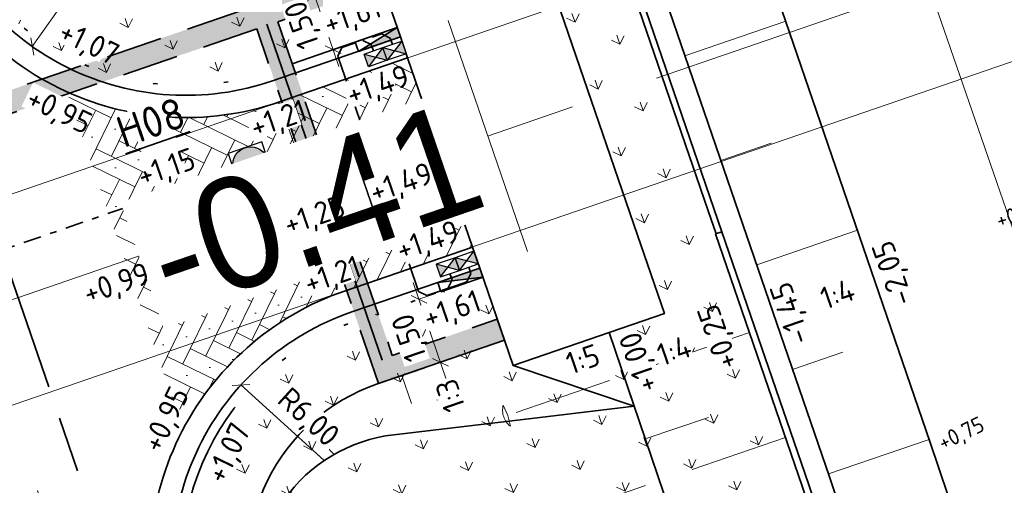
# Model space of a CAD drawing. Header units: metres. Extents: x 264779 to 275389, y 575281 to 580396.
# Tile 127 of 174: x 265456 to 265479, y 577009 to 577019. Entities that reach past the tile are written whole.
import ezdxf
from ezdxf.enums import TextEntityAlignment as Align
from ezdxf.lldxf.tags import DXFTag

# ---------------------------------------------------------------- set-up
doc = ezdxf.new("R2018")
doc.units = ezdxf.units.M
doc.set_wipeout_variables(frame=1)
for name, pattern in [('AM-AS', [16, 10, -2, 2, -2]), ('B-WE-RI-HWA_HUISAANSLUITING_PVC_125-G', [10, 3.25, -0.75, 1.25, -0.75, 1.25, -0.75, 1.25, -0.75]), ('B-WE-RI-HWA_PVC_125-G', [10, 2.25, -1.083333, 2.25, -1.083333, 2.25, -1.083333]), ('B-WE-RI-HWA_PVC_315-G', [10, 2, -1.125, 0.75, -1.125, 2, -1.125, 0.75, -1.125]), ('B-WE-VH-KANTOPSLUITING_TROTTOIRBAND_RWS_[AFMETINGEN1]-G', [10, 2.5, -1.5, 0, -1.5, 0, -1.5, 0, -1.5, 0, -1.5]), ('DASHED', [19.05, 12.7, -6.35]), ('HIDDEN', [9.525, 6.35, -3.175]), ('XX-CENTER', [8, 5, -1, 1, -1])]:
    doc.linetypes.add(name, pattern=pattern)
for name, color, linetype, lineweight in [('B-XX-AL-HOOGTELABEL-T25', 252, 'Continuous', 9), ('N-CO-AM-AS-G', 10, 'AM-AS', 9), ('N-OI-RI-ALGEMEEN-B.O.B.-T25', 7, 'Continuous', 25), ('N-OI-RI-ALGEMEEN-INFORMATIE-T25', 7, 'Continuous', 25), ('N-OI-RI-ALGEMEEN-VERHANG-T25', 7, 'Continuous', 25), ('N-WA-RI-DETAIL1-G', 1, 'HIDDEN', 18), ('N-WE-GK-BESCHOEIING-G', 130, 'B-WE-GK-BESCHOEIING_TYPE_1-G', 35), ('N-WE-GK-BESCHOEIING_ACHTERKANT-G', 130, 'Continuous', 35), ('N-WE-GW-BERM-G', 90, 'Continuous', 35), ('N-WE-GW-TALUD_KRUIN-G', 3, 'Continuous', 35), ('N-WE-GW-TALUD_TEEN-G', 94, 'Continuous', 35), ('N-WE-GW-TALUDARCERING_KORT-G', 90, 'Continuous', 18), ('N-WE-GW-TALUDARCERING_LANG-G', 60, 'Continuous', 13), ('N-WE-GW-WATERGANG_BODEM-G', 44, 'Continuous', 35), ('N-WE-KL-TRACE-A', 7, 'Continuous', 25), ('N-WE-KL-TRACE-G', 7, 'DASHED', 35), ('N-WE-RI-ALGEMEEN-PUTNUMMER_HWA-T35', 7, 'Continuous', 35), ('N-WE-VH-GOOT_SBS-G', 40, 'Continuous', 35), ('N-WE-VH-KANTOPSLUITING_ELEMENT_EINDVERLOOPBAND_110-220x250-G', 40, 'Continuous', 35), ('N-WE-VH-KANTOPSLUITING_TROTTOIRBAND_RWS_110-220x250-G', 60, 'B-WE-VH-KANTOPSLUITING_TROTTOIRBAND_RWS_[AFMETINGEN1]-G', 35), ('N-WE-VH-KNIKLIJN_AANDUIDING-G', 30, 'Continuous', 18), ('N-WE-VH-VERHARDING_STRAATBAKSTEEN_DIKFORMAAT_KEPER-G', 40, 'Continuous', 35), ('N-XX-AL-HOOGTELABEL-T25-M', 7, 'Continuous', 25), ('X-XX-AL-AANPIJLING-T25', 7, 'Continuous', 25), ('X-XX-AL-PROFIELLIJN-S', 7, 'Continuous', 25), ('X-XX-AL-VERWIJZING_DOORSNEDE-G', 7, 'XX-CENTER', 35)]:
    doc.layers.add(name, color=color, linetype=linetype, lineweight=lineweight)
for name, color, linetype, lineweight, true_color in [('N-GV-GR-GRAS_BERMKRUIDENMENGSEL-A', 7, 'Continuous', 18, 0x00a500), ('N-OI-KL-MANTELBUIS_PVC-G', 1, 'MANTELBUIS-PVC', 35, 0xff0000), ('N-OI-RI-HWA_KOLKAANSLUITING_PVC_160-G', 150, 'B-WE-RI-HWA_HUISAANSLUITING_PVC_125-G', 35, 0x007fff), ('N-OI-RI-HWA_KOLKAANSLUITING_PVC_200-G', 150, 'B-WE-RI-HWA_PVC_125-G', 35, 0x007fff), ('N-OI-RI-HWA_PVC_315-G', 150, 'B-WE-RI-HWA_PVC_315-G', 35, 0x007fff), ('N-WE-RI-HWA_KOLK-S', 150, 'Continuous', 25, 0x007fff), ('N-WE-RI-HWA_RIOOLPUT_INSPECTIEPUT-S', 150, 'Continuous', 25, 0x007fff), ('N-WE-VH-VERHARDING_STRAATBAKSTEEN_DIKFORMAAT_KEPER-ROOD-PAARS-A', 7, 'Continuous', 18, 0xa45729)]:
    doc.layers.add(name, color=color, linetype=linetype, lineweight=lineweight, true_color=true_color)
doc.layers.add('X-XX-AL-HULPLAAG-G', color=6, linetype='Continuous', lineweight=18, plot=False)
doc.layers.add('X-XX-AL-T70-250', color=210, linetype='Continuous', lineweight=70, plot=False)
doc.styles.add('NLCS-ISO', font='NLCS-ISO.ttf')
doc.styles.add('NLCS-ISO-ANNOTATIVE-T25', font='NLCS-ISO.ttf', dxfattribs={"height": 2.5})
doc.styles.add('NLCS-ISO-ANNOTATIVE-T35', font='NLCS-ISO.ttf', dxfattribs={"height": 3.5})
doc.styles.add('NLCS-ISO-M1000-T25', font='NLCS-ISO.ttf', dxfattribs={"height": 2.5})
doc.styles.get("Standard").update_dxf_attribs({"font": 'arial.ttf'})
doc.styles.add('TEKST VOOR LINE', font='NLCS-ISO.ttf', dxfattribs={"height": 1})
doc.linetypes.add('B-WE-GK-BESCHOEIING_TYPE_1-G', pattern='A,7.5,[151,NLCS.shx,S=2,R=0,X=-0.25,Y=0.6],2.5', length=10)
tags = doc.linetypes.add('MANTELBUIS-PVC', pattern='A,2.10896,-0.32,["PVC",TEKST VOOR LINE,S=1,R=0,X=0,Y=-0.5],-2.72,2.10896', length=7.25792).pattern_tags.tags
tags[6] = DXFTag(74, 10)
doc.dimstyles.new('NLCS-ANNOTATIVE-T25-SCHRAP', dxfattribs={"dimtxt": 2.5, "dimasz": 1.4, "dimexe": 2, "dimexo": 2, "dimgap": 0.7, "dimtad": 1, "dimzin": 0, "dimtxsty": 'NLCS-ISO-ANNOTATIVE-T25', "dimblk": 'OBLIQUE', "dimcen": 2.5, "dimdle": 2, "dimclrd": 256, "dimclre": 256, "dimclrt": 256, "dimadec": 1, "dimazin": 0, "dimtfac": 1, "dimtofl": 0, "dimtmove": 1, "dimatfit": 0, "dimldrblk": 'OBLIQUE', "dimfxl": 2, "dimfxlon": 1, "dimtfillclr": 256, "dimtolj": 1, "dimtzin": 0, "dimlwd": 18, "dimlwe": 18, "dimarcsym": 0})
pattern_1 = [(109.0885258, (229946.4539, 679547.0011), (-1.011904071, 0.491604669), [0.2109375, -1.380052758]), (64.0885258, (229946.4539, 679547.0011), (-1.011904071, 0.491604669), [0.2109375, -0.9140625]), (154.0885258, (229946.4539, 679547.0011), (-0.491604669, -1.011904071), [0.2109375, -0.9140625])]

# ---------------------------------------------------------------- blocks, each defined once
blk = doc.blocks.new('N-SRI-PUT_HWA-SO')
at = {"ltscale": 0.99999}
blk.add_wipeout([(-2, 2), (2, 2), (2, -2), (-2, -2)], dxfattribs=at)
h = blk.add_hatch(color=256, dxfattribs=at)
h.dxf.hatch_style = 1
h.paths.add_polyline_path([(-2, 0, 1), (2, 0, 1)])
at = {"ltscale": 0.99999, "flags": 128}
blk.add_lwpolyline([(-2, -2), (2, -2), (2, 2), (-2, 2)], close=True, dxfattribs=at)
at = {"ltscale": 0.99999}
blk.add_circle((0, 0), 2, dxfattribs=at)
blk = doc.blocks.new('_Oblique')
at = {"color": 0, "linetype": 'ByBlock', "lineweight": -2}
blk.add_line((-0.5, -0.5), (0.5, 0.5), dxfattribs=at)
blk = doc.blocks.new('*D55')
at = {"layer": 'Defpoints', "color": 0, "transparency": 16777216}
blk.add_point((265465.953, 577011.558), dxfattribs=at)
at = {"layer": 'X-XX-AL-AANPIJLING-T25', "lineweight": 18, "transparency": 16777216}
for p, q in [((265466.083, 577011.179), (265465.336, 577013.355)), ((265465.466, 577012.976), (265465.844, 577013.106)), ((265465.953, 577011.558), (265466.331, 577011.688))]:
    blk.add_line(p, q, dxfattribs=at)
at = {"layer": 'X-XX-AL-AANPIJLING-T25', "lineweight": 18, "transparency": 16777216, "xscale": 0.28, "yscale": 0.28, "zscale": 0.28}
for p, rotation in [((265465.466, 577012.976), 108.9533991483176), ((265465.953, 577011.558), 288.9533991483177)]:
    blk.add_blockref('_Oblique', p, dxfattribs=dict(at, rotation=rotation))
at = {"layer": 'X-XX-AL-AANPIJLING-T25', "transparency": 16777216, "insert": (265465.293, 577012.124), "char_height": 0.5, "attachment_point": 5, "rotation": 108.9534, "style": 'NLCS-ISO-ANNOTATIVE-T25', "bg_fill": 3, "box_fill_scale": 1.1, "bg_fill_color": 256, "bg_fill_true_color": 13158600, "bg_fill_transparency": 0}
blk.add_mtext('\\A1;1,50', dxfattribs=at)
at = {"layer": 'Defpoints', "color": 0, "transparency": 16777216}
blk.add_point((265465.466, 577012.976), dxfattribs=at)
blk.add_point((265465.466, 577012.976), dxfattribs=at)
blk = doc.blocks.new('*D56')
at = {"layer": 'Defpoints', "color": 0, "transparency": 16777216}
blk.add_point((265463.536, 577018.594), dxfattribs=at)
at = {"layer": 'X-XX-AL-AANPIJLING-T25', "lineweight": 18, "transparency": 16777216}
for p, q in [((265463.666, 577018.216), (265462.919, 577020.391)), ((265463.049, 577020.013), (265462.671, 577019.883)), ((265463.536, 577018.594), (265463.158, 577018.464))]:
    blk.add_line(p, q, dxfattribs=at)
at = {"layer": 'X-XX-AL-AANPIJLING-T25', "lineweight": 18, "transparency": 16777216, "xscale": 0.28, "yscale": 0.28, "zscale": 0.28}
for p, rotation in [((265463.049, 577020.013), 108.9533991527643), ((265463.536, 577018.594), 288.9533991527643)]:
    blk.add_blockref('_Oblique', p, dxfattribs=dict(at, rotation=rotation))
at = {"layer": 'X-XX-AL-AANPIJLING-T25', "transparency": 16777216, "insert": (265462.876, 577019.161), "char_height": 0.5, "attachment_point": 5, "rotation": 108.9534, "style": 'NLCS-ISO-ANNOTATIVE-T25', "bg_fill": 3, "box_fill_scale": 1.1, "bg_fill_color": 256, "bg_fill_true_color": 13158600, "bg_fill_transparency": 0}
blk.add_mtext('\\A1;1,50', dxfattribs=at)
at = {"layer": 'Defpoints', "color": 0, "transparency": 16777216}
blk.add_point((265463.049, 577020.013), dxfattribs=at)
blk.add_point((265463.049, 577020.013), dxfattribs=at)
blk = doc.blocks.new('*D66')
at = {"layer": 'Defpoints', "color": 0, "transparency": 16777216}
for p in [(265460.218, 577023.566), (265456.759, 577018.664)]:
    blk.add_point(p, dxfattribs=at)
at = {"layer": 'X-XX-AL-AANPIJLING-T25', "lineweight": 18, "transparency": 16777216}
blk.add_line((265458.209, 577020.72), (265456.759, 577018.664), dxfattribs=at)
at = {"layer": 'X-XX-AL-AANPIJLING-T25', "lineweight": 18, "transparency": 16777216, "xscale": 0.28, "yscale": 0.28, "zscale": 0.28, "rotation": 234.7894235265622}
blk.add_blockref('_Oblique', (265456.759, 577018.664), dxfattribs=at)
at = {"layer": 'X-XX-AL-AANPIJLING-T25', "transparency": 16777216, "insert": (265457.33, 577020.236), "char_height": 0.5, "attachment_point": 5, "rotation": 54.7894, "style": 'NLCS-ISO-ANNOTATIVE-T25', "bg_fill": 3, "box_fill_scale": 1.1, "bg_fill_color": 256, "bg_fill_true_color": 13158600, "bg_fill_transparency": 0}
blk.add_mtext('\\A1;R6,00', dxfattribs=at)
blk = doc.blocks.new('*D67')
at = {"layer": 'Defpoints', "color": 0, "transparency": 16777216}
for p in [(265461.459, 577011.047), (265465.902, 577007.015)]:
    blk.add_point(p, dxfattribs=at)
at = {"layer": 'X-XX-AL-AANPIJLING-T25', "lineweight": 18, "transparency": 16777216}
blk.add_line((265463.322, 577009.356), (265461.459, 577011.047), dxfattribs=at)
at = {"layer": 'X-XX-AL-AANPIJLING-T25', "lineweight": 18, "transparency": 16777216, "xscale": 0.28, "yscale": 0.28, "zscale": 0.28, "rotation": 137.7829526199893}
blk.add_blockref('_Oblique', (265461.459, 577011.047), dxfattribs=at)
at = {"layer": 'X-XX-AL-AANPIJLING-T25', "transparency": 16777216, "insert": (265462.949, 577010.288), "char_height": 0.5, "attachment_point": 5, "rotation": 317.783, "style": 'NLCS-ISO-ANNOTATIVE-T25', "bg_fill": 3, "box_fill_scale": 1.1, "bg_fill_color": 256, "bg_fill_true_color": 13158600, "bg_fill_transparency": 0}
blk.add_mtext('\\A1;R6,00', dxfattribs=at)
blk = doc.blocks.new('*U97')
blk.add_wipeout([(-1.125, 0.75), (1.125, 0.75), (1.125, -0.75), (-1.125, -0.75)])
h = blk.add_hatch(color=256)
h.dxf.hatch_style = 1
h.paths.add_polyline_path([(0, 0), (-1.125, 0.75), (-1.125, -0.75)])
h.paths.add_polyline_path([(1.125, -0.75), (1.125, 0.75), (0, 0)])
for p, q in [((-1.125, -0.75), (1.125, 0.75)), ((1.125, -0.75), (-1.125, 0.75))]:
    blk.add_line(p, q)
at = {"flags": 128}
blk.add_lwpolyline([(-1.125, -0.75), (1.125, -0.75), (1.125, 0.75), (-1.125, 0.75)], close=True, dxfattribs=at)
blk = doc.blocks.new('*U161')
at = {"flags": 128}
blk.add_lwpolyline([(0, 0), (368.85, 126.68)], dxfattribs=at)
at = {"layer": 'N-OI-RI-ALGEMEEN-B.O.B.-T25', "lineweight": 30, "ltscale": 0.5, "oblique": 30, "flags": 5}
for tag, p in [('+0,00', (357.69, 122.32)), ('+0,01', (0.9, -0.22))]:
    blk.add_attdef(tag, text='', height=2.5, rotation=18.9552, dxfattribs=at).set_placement(p, align=Align.TOP_LEFT)
at = {"layer": 'N-OI-RI-ALGEMEEN-INFORMATIE-T25', "lineweight": 30, "ltscale": 0.5, "oblique": 30, "flags": 5}
blk.add_attdef('BETON%%C160', text='', height=2.5, rotation=18.9552, dxfattribs=at).set_placement((184.72, 66.59), align=Align.TOP_RIGHT)
at = {"layer": 'N-OI-RI-ALGEMEEN-VERHANG-T25', "lineweight": 30, "ltscale": 0.5, "oblique": 30, "flags": 5}
blk.add_attdef('1:1000', text='', height=2.5, rotation=18.9552, dxfattribs=at).set_placement((172.03, 58.55), align=Align.TOP_LEFT)
blk = doc.blocks.new('*U178')
for points in [[(-3, 0.18), (-3, -0.17), (-0.18, -0.17), (-3.01, -2.99), (-0.18, -3), (-0.19, -10), (0.15, -10), (0.16, -3), (2.99, -3.01), (0.17, -0.18), (3, -0.18), (3, 0.17)], [(53, 0.05), (53, -0.3), (50.18, -0.29), (52.99, -3.12), (50.16, -3.12), (50.15, -10.12), (49.81, -10.12), (49.82, -3.12), (46.99, -3.11), (49.83, -0.29), (47, -0.29), (47, 0.06)]]:
    blk.add_hatch(color=256).paths.add_polyline_path(points)
at = {"linetype": 'Continuous'}
for points in [[(-3, -0.17), (-2.33, -0.17), (-0.18, -0.17), (-0.92, -0.91), (-3.01, -2.99), (-0.18, -3), (-0.19, -10), (0.15, -10), (0.16, -3), (2.99, -3.01), (1.58, -1.59), (0.17, -0.18), (3, -0.18), (3, 0.17), (-3, 0.18)], [(53, 0.05), (53, -0.3), (50.18, -0.29), (52.99, -3.12), (50.16, -3.12), (50.15, -10.12), (49.81, -10.12), (49.82, -3.12), (46.99, -3.11), (49.83, -0.29), (47, -0.29), (47, 0.06), (53, 0.05)]]:
    blk.add_lwpolyline(points, dxfattribs=at)
at = {"layer": 'X-XX-AL-VERWIJZING_DOORSNEDE-G'}
blk.add_lwpolyline([(0, 0), (50, -0.12)], dxfattribs=at)
at = {"char_height": 5, "attachment_point": 2, "rotation": 359.8649, "style": 'NLCS-ISO', "bg_fill": 3, "box_fill_scale": 1.15, "bg_fill_color": 256, "bg_fill_transparency": 0}
for insert in [(-5.15, -5.09), (54.35, -5.24)]:
    blk.add_mtext('I', dxfattribs=dict(at, insert=insert))
blk = doc.blocks.new('*U182')
h = blk.add_hatch(color=256)
h.dxf.hatch_style = 1
h.paths.add_polyline_path([(0, 0.22), (-1, 0.22), (-1, 0)])
for p, q in [((-1, 0), (0, 0.22)), ((0, 0.22), (-1, 0.22)), ((-1, 0.22), (-1, 0)), ((-1, 0), (0, 0)), ((0, 0), (0, 0.22))]:
    blk.add_line(p, q)
blk = doc.blocks.new('*U181')
h = blk.add_hatch(color=256)
h.dxf.hatch_style = 1
h.paths.add_polyline_path([(0, 0.22), (1, 0), (1, 0.22)])
for p, q in [((1, 0), (0, 0.22)), ((0, 0), (0, 0.22)), ((0, 0.22), (1, 0.22)), ((1, 0), (0, 0)), ((1, 0.22), (1, 0))]:
    blk.add_line(p, q)

msp = doc.modelspace()

# ---------------------------------------------------------------- hatches: boundary and pattern name
at = {"layer": 'N-GV-GR-GRAS_BERMKRUIDENMENGSEL-A'}
h = msp.add_hatch(dxfattribs=at)
h.set_pattern_fill('AGR-KRUIDEN', color=256, scale=0.5625, pattern_type=2)
h.set_pattern_definition(pattern_1)
h.paths.add_polyline_path([(265467.762, 577027.214), (265464.924, 577026.24), (265464.93, 577026.222), (265466.455, 577021.817), (265467.699, 577022.244), (265468.307, 577020.477), (265469.346, 577017.449), (265470.943, 577017.998), (265469.903, 577021.026), (265469.725, 577021.544), (265469.711, 577021.539)])
h = msp.add_hatch(dxfattribs=at)
h.set_pattern_fill('AGR-KRUIDEN', color=256, scale=0.5625, pattern_type=2)
h.set_pattern_definition(pattern_1)
edge = h.paths.add_edge_path()
edge.add_line((265454.427, 577022.635), (265454.752, 577021.689))
edge.add_arc((265460.218, 577023.566), 5.78, 198.9534, 288.9534)
edge.add_line((265462.096, 577018.099), (265464.977, 577019.089))
edge.add_line((265464.977, 577019.089), (265464.49, 577020.508))
edge.add_line((265464.49, 577020.508), (265461.608, 577019.518))
edge.add_arc((265460.218, 577023.566), 4.28, 198.9534, 288.9534, ccw=False)
edge.add_arc((265459.381, 577023.69), 3.55, 205.2504, 301.1768)
edge.add_line((265461.219, 577020.653), (265463.886, 577022.267))
edge.add_line((265463.886, 577022.267), (265466.455, 577021.817))
edge.add_line((265466.455, 577021.817), (265464.93, 577026.222))
edge.add_line((265464.93, 577026.222), (265464.924, 577026.24))
edge.add_line((265464.924, 577026.24), (265454.427, 577022.635))
h = msp.add_hatch(dxfattribs=at)
h.set_pattern_fill('AGR-KRUIDEN', color=256, scale=0.5625, pattern_type=2)
h.set_pattern_definition(pattern_1)
edge = h.paths.add_edge_path()
edge.add_line((265474.095, 577008.771), (265472.147, 577014.446))
edge.add_line((265472.147, 577014.446), (265472.161, 577014.451))
edge.add_line((265472.161, 577014.451), (265471.983, 577014.969))
edge.add_line((265471.983, 577014.969), (265470.943, 577017.998))
edge.add_line((265470.943, 577017.998), (265469.346, 577017.449))
edge.add_line((265469.346, 577017.449), (265470.993, 577012.654))
edge.add_line((265470.993, 577012.654), (265467.588, 577011.485))
edge.add_line((265467.588, 577011.485), (265466.906, 577013.471))
edge.add_line((265466.906, 577013.471), (265464.025, 577012.482))
edge.add_arc((265465.902, 577007.015), 5.78, 108.9534, 198.9534)
edge.add_line((265460.436, 577005.138), (265460.76, 577004.192))
edge.add_line((265460.76, 577004.192), (265474.095, 577008.771))
at = {"layer": 'N-WE-KL-TRACE-A'}
h = msp.add_hatch(dxfattribs=at)
h.set_pattern_fill('DOTS', color=256, scale=0.5, angle=-0.069)
h.set_pattern_definition([(19.019479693, (53607.36198, 115305.85214), (0.02330677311, 0.175950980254), [0, -0.15875])])
h.paths.add_polyline_path([(265327.755, 576975.274), (265328.284, 576973.732), (265330.649, 576974.544), (265330.811, 576974.071), (265328.447, 576973.259), (265331.026, 576965.75), (265333.39, 576966.562), (265333.553, 576966.089), (265330.715, 576965.115), (265327.282, 576975.112), (265302.25, 576966.515), (265296.331, 576983.937), (265248.543, 576967.444), (265253.844, 576952.084), (265253.371, 576951.921), (265248.07, 576967.281), (265234.364, 576962.551), (265234.2, 576963.023), (265259.96, 576971.913), (265257.072, 576980.279), (265257.545, 576980.442), (265260.432, 576972.076), (265286.9, 576981.211), (265284.013, 576989.577), (265284.486, 576989.74), (265287.373, 576981.374), (265296.17, 576984.41), (265285.353, 577016.246), (265286.915, 577016.777), (265303.28, 576968.613), (265380.151, 576995.012), (265363.785, 577042.669), (265365.346, 577043.205), (265374.891, 577015.41), (265455.352, 577043.041), (265455.888, 577041.481), (265375.427, 577013.849), (265382.777, 576992.446), (265464.49, 577020.508), (265464.652, 577020.035), (265462.288, 577019.223), (265464.867, 577011.713), (265467.231, 577012.525), (265467.393, 577012.052), (265464.556, 577011.078), (265461.815, 577019.06), (265382.94, 576991.973), (265393.03, 576962.587), (265427.338, 576974.369), (265424.627, 576982.267), (265426.188, 576982.803), (265428.899, 576974.905), (265473.51, 576990.225), (265474.05, 576988.666), (265393.566, 576961.027), (265400.927, 576939.596), (265399.367, 576939.06), (265392.005, 576960.491), (265390.587, 576960.004), (265390.051, 576961.564), (265391.47, 576962.051), (265380.687, 576993.452), (265356.28, 576985.07), (265359.713, 576975.073), (265356.876, 576974.099), (265356.713, 576974.571), (265359.078, 576975.383), (265356.499, 576982.893), (265354.134, 576982.081), (265353.972, 576982.554), (265356.336, 576983.366), (265355.807, 576984.907)])
at = {"layer": 'N-WE-VH-VERHARDING_STRAATBAKSTEEN_DIKFORMAAT_KEPER-ROOD-PAARS-A'}
h = msp.add_hatch(dxfattribs=at)
h.set_pattern_fill('AVH-SBS_DIKFORMAAT_KEPER', color=256, scale=28.125, angle=134.86, pattern_type=2)
h.set_pattern_definition([(153.94852576, (70175.6281, 116715.6657), (-0.51914757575, -0.1782353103), [1.5525, -0.77625]), (63.94852576, (70175.1167, 116714.61964), (-0.51914757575, -0.1782353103), [1.5525, -0.77625]), (153.94852576, (70174.67113, 116715.9175), (-0.51914757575, -0.1782353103), [0, -2.32875]), (153.94852576, (70175.19805, 116715.2279), (-0.51914757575, -0.1782353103), [0, -2.32875])])
h.paths.add_polyline_path([(265465.211, 577018.408), (265462.329, 577017.418, -0.190971), (265457.544, 577017.642), (265460.152, 577010.046, -0.190971), (265463.791, 577013.162), (265466.672, 577014.152)])

# ---------------------------------------------------------------- linework, layer by layer
at = {"layer": 'N-CO-AM-AS-G'}
for points in [[(265380.866, 577012.175), (265447.78, 577035.154), (265463.208, 576990.23), (265396.294, 576967.25)], [(265289.228, 576955.593), (265507.809, 577030.658)]]:
    msp.add_lwpolyline(points, dxfattribs=at)
at = {"layer": 'N-OI-KL-MANTELBUIS_PVC-G', "flags": 128}
msp.add_lwpolyline([(265462.041, 577019.17), (265464.64, 577011.604)], dxfattribs=at)
at = {"layer": 'N-OI-RI-HWA_KOLKAANSLUITING_PVC_160-G', "flags": 128}
msp.add_lwpolyline([(265456.074, 577014.083), (265458.939, 577005.739), (265459.13, 577005.646), (265459.981, 577005.938), (265460.171, 577005.845), (265460.295, 577005.486), (265460.202, 577005.295), (265460.06, 577005.246)], dxfattribs=at)
at = {"layer": 'N-WA-RI-DETAIL1-G', "ltscale": 0.35, "flags": 128}
for points in [[(265472.908, 577012.229), (265467.233, 577010.28)], [(265473.72, 577009.865), (265468.045, 577007.916)]]:
    msp.add_lwpolyline(points, dxfattribs=at)
msp.add_lwpolyline([(265467.365, 577010.59), (265467.47, 577010.362), (265467.527, 577010.117, -0.3)], format="xyb", close=True, dxfattribs=at)
at = {"layer": 'N-WE-GK-BESCHOEIING-G', "ltscale": 0.6, "flags": 128}
msp.add_lwpolyline([(265476.033, 577003.492), (265474.237, 577008.82), (265472.289, 577014.495)], dxfattribs=at)
at = {"layer": 'N-WE-GK-BESCHOEIING_ACHTERKANT-G', "flags": 128}
msp.add_lwpolyline([(265476.033, 577003.492), (265475.89, 577003.445), (265474.095, 577008.771), (265472.147, 577014.446), (265472.289, 577014.495)], dxfattribs=at)
at = {"layer": 'N-WE-GW-TALUD_KRUIN-G', "ltscale": 0.99999, "flags": 128}
for points in [[(265410.079, 576938.197), (265413.092, 576939.204), (265422.226, 576942.234), (265452.668, 576952.51), (265486.289, 576963.811), (265477.686, 576988.858), (265474.182, 576999.06), (265473.045, 577002.494), (265471.254, 577007.808), (265469.748, 577012.227)], [(265467.588, 577011.485), (265470.314, 577010.567)]]:
    msp.add_lwpolyline(points, dxfattribs=at)
msp.add_lwpolyline([(265461.854, 577005.625, -0.414214), (265464.512, 577011.063), (265467.393, 577012.052)], format="xyb", dxfattribs=at)
at = {"layer": 'N-WE-GW-TALUD_TEEN-G', "ltscale": 0.99999, "flags": 128}
msp.add_lwpolyline([(265461.854, 577005.625, -0.444844), (265464.902, 577009.928), (265467.998, 577010.293), (265470.314, 577010.567), (265469.748, 577012.227)], format="xyb", dxfattribs=at)
at = {"layer": 'N-WE-GW-TALUDARCERING_KORT-G'}
for p, q in [((265472.265, 577016.102), (265473.4, 577016.492)), ((265473.881, 577011.397), (265475.016, 577011.786)), ((265465.083, 577011.259), (265465.3, 577010.63)), ((265470.564, 577009.832), (265471.984, 577010.316))]:
    msp.add_line(p, q, dxfattribs=at)
at = {"layer": 'N-WE-GW-TALUDARCERING_LANG-G'}
for p, q in [((265471.457, 577018.455), (265473.727, 577019.235)), ((265473.073, 577013.749), (265475.343, 577014.529)), ((265462.953, 577010.116), (265463.555, 577009.483)), ((265474.689, 577009.044), (265476.959, 577009.823))]:
    msp.add_line(p, q, dxfattribs=at)
at = {"layer": 'N-WE-GW-WATERGANG_BODEM-G', "flags": 128}
msp.add_lwpolyline([(265477.716, 576999.566), (265479.985, 577000.348), (265478.795, 577004.376), (265476.983, 577009.754), (265475.031, 577015.437), (265472.595, 577022.53), (265470.642, 577028.218), (265466.358, 577040.302), (265465.571, 577042.728), (265463.298, 577041.955)], dxfattribs=at)
at = {"layer": 'N-WE-GW-WATERGANG_BODEM-G', "ltscale": 0.6, "flags": 128}
msp.add_lwpolyline([(265470.325, 577021.75), (265468.376, 577027.427), (265464.085, 577039.531), (265463.298, 577041.955), (265462.798, 577041.787), (265463.614, 577039.364), (265467.904, 577027.263), (265469.853, 577021.588), (265472.289, 577014.495), (265474.237, 577008.82), (265476.033, 577003.492), (265477.378, 576999.45), (265477.716, 576999.566), (265476.507, 577003.652), (265474.711, 577008.981), (265472.761, 577014.657)], close=True, dxfattribs=at)
at = {"layer": 'N-WE-KL-TRACE-G', "ltscale": 0.1}
msp.add_lwpolyline([(265382.777, 576992.446), (265464.49, 577020.508), (265464.652, 577020.035), (265462.288, 577019.223), (265464.867, 577011.713), (265467.231, 577012.525), (265467.393, 577012.052), (265464.556, 577011.078), (265461.815, 577019.06), (265382.94, 576991.973)], dxfattribs=at)
at = {"layer": 'N-WE-VH-GOOT_SBS-G', "flags": 128}
msp.add_lwpolyline([(265454.543, 577021.617), (265454.543, 577021.617, 0.414214), (265462.167, 577017.891), (265465.048, 577018.881), (265465.211, 577018.408), (265462.329, 577017.418, -0.414214), (265454.071, 577021.455)], format="xyb", close=True, dxfattribs=at)
at = {"layer": 'N-WE-VH-KNIKLIJN_AANDUIDING-G', "ltscale": 0.75}
msp.add_lwpolyline([(265466.124, 577019.25), (265467.911, 577014.049)], dxfattribs=at)
at = {"layer": 'N-WE-VH-VERHARDING_STRAATBAKSTEEN_DIKFORMAAT_KEPER-G', "flags": 128}
msp.add_lwpolyline([(265367.907, 577042.982), (265383.61, 576997.257, -0.414214), (265379.573, 576988.999), (265354.693, 576980.454), (265356.155, 576976.198), (265381.035, 576984.743, -0.414214), (265389.294, 576980.706), (265403.405, 576939.617), (265407.661, 576941.079), (265401.02, 576960.415, -0.414214), (265405.057, 576968.674), (265465.114, 576989.298), (265459.755, 577004.904, -0.414214), (265463.791, 577013.162), (265466.672, 577014.152), (265465.211, 577018.408), (265462.329, 577017.418, -0.414214), (265454.071, 577021.455), (265448.711, 577037.06), (265388.654, 577016.436, -0.414214), (265380.395, 577020.472), (265372.163, 577044.444)], format="xyb", close=True, dxfattribs=at)
at = {"layer": 'X-XX-AL-HULPLAAG-G'}
for p, q in [((265466.835, 577013.679), (265465.048, 577018.881)), ((265462.329, 577017.418), (265463.06, 577015.29))]:
    msp.add_line(p, q, dxfattribs=at)
for points in [[(265288.498, 576957.722), (265312.113, 576965.831), (265325.146, 576970.307), (265343.031, 576976.449), (265360.263, 576982.367), (265372.841, 576986.687), (265451.324, 577013.639), (265466.287, 577018.777), (265498.027, 577029.678), (265507.078, 577032.786)], [(265289.959, 576953.465), (265313.574, 576961.575), (265326.607, 576966.051), (265344.493, 576972.193), (265361.724, 576978.111), (265374.303, 576982.431), (265452.786, 577009.383), (265467.748, 577014.521), (265499.489, 577025.422), (265508.54, 577028.53)]]:
    msp.add_lwpolyline(points, dxfattribs=at)
at = {"layer": 'X-XX-AL-T70-250'}
msp.add_circle((265465.942, 577016.28), 0.3, dxfattribs=at)

# ---------------------------------------------------------------- next in the draw order: block references
at = {"layer": 'N-WE-RI-HWA_KOLK-S', "yscale": 0.2, "zscale": 0.2}
for p, xscale, rotation in [((265464.491, 577018.425), -0.2, 198.9533991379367), ((265466.115, 577013.696), 0.2, 18.95339913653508)]:
    msp.add_blockref('*U97', p, dxfattribs=dict(at, xscale=xscale, rotation=rotation))

# ---------------------------------------------------------------- next in the draw order: linework, layer by layer
at = {"layer": 'N-OI-RI-HWA_KOLKAANSLUITING_PVC_160-G', "flags": 128}
msp.add_lwpolyline([(265464.203, 577018.802), (265464.203, 577018.802), (265464.394, 577018.709), (265464.442, 577018.567)], dxfattribs=at)

# ---------------------------------------------------------------- next in the draw order: block references
at = {"layer": 'N-WE-RI-HWA_KOLK-S', "yscale": 0.2, "zscale": 0.2}
for p, xscale, rotation in [((265464.917, 577018.571), -0.2, 198.9533991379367), ((265466.541, 577013.842), 0.2, 18.95339913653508)]:
    msp.add_blockref('*U97', p, dxfattribs=dict(at, xscale=xscale, rotation=rotation))

# ---------------------------------------------------------------- next in the draw order: linework, layer by layer
at = {"layer": 'N-OI-RI-HWA_KOLKAANSLUITING_PVC_160-G', "flags": 128}
msp.add_lwpolyline([(265464.416, 577018.875), (265464.629, 577018.948), (265464.819, 577018.855), (265464.868, 577018.713)], dxfattribs=at)
at = {"layer": 'N-WE-GW-BERM-G', "flags": 128}
msp.add_lwpolyline([(265465.048, 577018.881), (265464.295, 577021.075), (265467.699, 577022.244), (265468.307, 577020.477), (265470.386, 577014.421), (265470.993, 577012.654), (265467.588, 577011.485), (265466.835, 577013.679)], dxfattribs=at)
at = {"layer": 'N-WE-GW-TALUD_TEEN-G', "ltscale": 0.99999, "flags": 128}
msp.add_lwpolyline([(265480.523, 576989.832), (265477.025, 577000.018), (265475.89, 577003.445), (265474.095, 577008.771), (265472.147, 577014.446), (265472.161, 577014.451), (265471.983, 577014.969), (265469.903, 577021.026), (265469.903, 577021.026), (265469.725, 577021.544), (265469.711, 577021.539), (265467.762, 577027.214), (265463.472, 577039.316), (265461.187, 577046.103), (265449.268, 577081.508), (265373.016, 577055.814), (265359.275, 577051.184), (265331.369, 577041.781), (265350.295, 576985.288), (265350.578, 576984.443), (265351.305, 576982.272)], dxfattribs=at)
at = {"layer": 'X-XX-AL-HULPLAAG-G'}
msp.add_line((265466.835, 577013.679), (265465.048, 577018.881), dxfattribs=at)

# ---------------------------------------------------------------- next in the draw order: block references
at = {"layer": 'N-WE-VH-KANTOPSLUITING_ELEMENT_EINDVERLOOPBAND_110-220x250-G', "xscale": -1, "yscale": -1, "zscale": -1, "rotation": 19.04055229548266}
msp.add_blockref('*U182', (265464.032, 577018.763), dxfattribs=at)

# ---------------------------------------------------------------- next in the draw order: block references
at = {"layer": 'N-WE-RI-HWA_RIOOLPUT_INSPECTIEPUT-S', "xscale": 0.2000000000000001, "yscale": 0.2000000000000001, "zscale": 0.2000000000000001, "rotation": 198.9533991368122}
msp.add_blockref('N-SRI-PUT_HWA-SO', (265461.677, 577016.008), dxfattribs=at)

# ---------------------------------------------------------------- next in the draw order: texts
at = {"layer": 'B-XX-AL-HOOGTELABEL-T25', "char_height": 0.36, "width": 0.36, "attachment_point": 1, "style": 'NLCS-ISO-ANNOTATIVE-T25', "bg_fill": 3, "box_fill_scale": 1.1, "bg_fill_color": 256, "bg_fill_transparency": 0}
for s, insert, rotation in [('+0,72', (265478.424, 577014.917), 16.8017), ('+0,75', (265477.111, 577009.89), 25.7898)]:
    msp.add_mtext(s, dxfattribs=dict(at, insert=insert, rotation=rotation))

# ---------------------------------------------------------------- next in the draw order: dimensions: what is measured, and where the dimension line sits
at = {"layer": 'X-XX-AL-AANPIJLING-T25'}
dim = msp.add_radius_dim(center=(265460.218, 577023.566), mpoint=(265456.759, 577018.664), dimstyle='NLCS-ANNOTATIVE-T25-SCHRAP', override={"dimtfill": 1}, dxfattribs=at)
dim.commit()
dim.dimension.update_dxf_attribs({"geometry": '*D66', "text_midpoint": (265457.689, 577019.982), "dimtype": 164})
for p1, p2, picture, middle in [((265463.536, 577018.594), (265463.049, 577020.013), '*D56', (265462.876, 577019.161)), ((265465.953, 577011.558), (265465.466, 577012.976), '*D55', (265465.293, 577012.124))]:
    dim = msp.add_aligned_dim(p1=p1, p2=p2, distance=0, dimstyle='NLCS-ANNOTATIVE-T25-SCHRAP', override={"dimtfill": 1}, dxfattribs=at)
    dim.commit()
    dim.dimension.update_dxf_attribs({"geometry": picture, "text_midpoint": middle})

# ---------------------------------------------------------------- next in the draw order: linework, layer by layer
at = {"layer": 'N-OI-RI-HWA_KOLKAANSLUITING_PVC_160-G', "flags": 128}
for points in [[(265466.119, 577013.222), (265466.213, 577013.413), (265466.164, 577013.554)], [(265466.332, 577013.295), (265466.545, 577013.368), (265466.638, 577013.559), (265466.59, 577013.701)]]:
    msp.add_lwpolyline(points, dxfattribs=at)
at = {"layer": 'N-OI-RI-HWA_KOLKAANSLUITING_PVC_200-G', "flags": 128}
for points in [[(265464.039, 577016.816), (265464.132, 577017.007), (265463.637, 577018.449), (265463.73, 577018.64), (265464.416, 577018.875)], [(265462.056, 577016.135), (265464.039, 577016.816)], [(265464.039, 577016.816), (265464.23, 577016.723), (265465.456, 577013.153), (265465.647, 577013.06), (265466.332, 577013.295)]]:
    msp.add_lwpolyline(points, dxfattribs=at)
at = {"layer": 'N-WE-VH-KANTOPSLUITING_TROTTOIRBAND_RWS_110-220x250-G', "ltscale": 0.99999, "flags": 128}
msp.add_lwpolyline([(265464.977, 577019.089), (265462.096, 577018.099, -0.414214), (265454.752, 577021.689), (265449.159, 577037.975), (265448.809, 577037.855)], format="xyb", dxfattribs=at)

# ---------------------------------------------------------------- next in the draw order: block references
at = {"layer": 'N-WE-VH-KANTOPSLUITING_ELEMENT_EINDVERLOOPBAND_110-220x250-G', "xscale": -1, "yscale": -1, "zscale": -1, "rotation": 198.9454098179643}
msp.add_blockref('*U181', (265465.96, 577013.146), dxfattribs=at)

# ---------------------------------------------------------------- next in the draw order: dimensions: what is measured, and where the dimension line sits
at = {"layer": 'X-XX-AL-AANPIJLING-T25'}
dim = msp.add_radius_dim(center=(265465.902, 577007.015), mpoint=(265461.459, 577011.047), dimstyle='NLCS-ANNOTATIVE-T25-SCHRAP', override={"dimtfill": 1}, dxfattribs=at)
dim.commit()
dim.dimension.update_dxf_attribs({"geometry": '*D67', "text_midpoint": (265462.654, 577009.962), "dimtype": 164})

# ---------------------------------------------------------------- next in the draw order: linework, layer by layer
at = {"layer": 'N-WE-VH-GOOT_SBS-G', "flags": 128}
msp.add_lwpolyline([(265460.227, 577005.066), (265460.227, 577005.066, -0.414214), (265463.953, 577012.69), (265466.835, 577013.679), (265466.672, 577014.152), (265463.791, 577013.162, 0.414214), (265459.755, 577004.904)], format="xyb", close=True, dxfattribs=at)
at = {"layer": 'N-WE-VH-KANTOPSLUITING_TROTTOIRBAND_RWS_110-220x250-G', "ltscale": 0.99999, "flags": 128}
msp.add_lwpolyline([(265465.679, 576988.731), (265466.029, 576988.851), (265460.436, 577005.138, -0.414214), (265464.025, 577012.482), (265466.906, 577013.471)], format="xyb", dxfattribs=at)

# ---------------------------------------------------------------- next in the draw order: block references
at = {"layer": 'N-OI-RI-HWA_PVC_315-G'}
ref = msp.add_blockref('*U161', (265387.529, 576990.541), dxfattribs=dict(at, xscale=0.2, yscale=0.2, zscale=0.2))
lines = msp.add_mtext('-0,41', dxfattribs={"layer": 'N-OI-RI-ALGEMEEN-B.O.B.-T25', "ltscale": 0.5, "insert": (265459.066, 577015.004), "char_height": 2.5, "attachment_point": 1, "rotation": 18.9552, "bg_fill": 3, "box_fill_scale": 1.1, "bg_fill_color": 256, "bg_fill_transparency": 0})
ref.add_attrib('+0,00', '', (265459.066, 577015.004)).embed_mtext(lines)
at = {"layer": 'X-XX-AL-PROFIELLIJN-S', "xscale": 0.2, "yscale": 0.2, "zscale": 0.2, "rotation": 19.0885257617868}
msp.add_blockref('*U178', (265447.212, 577021.413), dxfattribs=at)

# ---------------------------------------------------------------- next in the draw order: texts
at = {"layer": 'N-WE-RI-ALGEMEEN-PUTNUMMER_HWA-T35', "insert": (265459.605, 577016.449), "char_height": 0.7, "width": 0.7, "attachment_point": 5, "rotation": 19.0885, "style": 'NLCS-ISO-ANNOTATIVE-T35', "bg_fill": 3, "box_fill_scale": 1.1, "bg_fill_color": 256, "bg_fill_true_color": 13158600, "bg_fill_transparency": 0}
msp.add_mtext('{\\LH08\\P\\H0.71429x;\\l+1,15}', dxfattribs=at)

# ---------------------------------------------------------------- next in the draw order: linework, layer by layer
at = {"layer": 'X-XX-AL-HULPLAAG-G'}
msp.add_lwpolyline([(265512.192, 577111.429), (265452.467, 577090.761), (265504.759, 576939.653), (265564.484, 576960.321)], close=True, dxfattribs=at)

# ---------------------------------------------------------------- next in the draw order: texts
at = {"layer": 'N-XX-AL-HOOGTELABEL-T25-M', "char_height": 0.5, "attachment_point": 1, "style": 'NLCS-ISO-M1000-T25', "bg_fill": 3, "box_fill_scale": 1.1, "bg_fill_color": 256, "bg_fill_transparency": 0}
for s, insert, width, rotation in [('+1,61', (265463.263, 577019.397), 1.04288, 18.9534), ('+1,07', (265457.529, 577019.285), 1.04288, 333.9534), ('+1,49', (265463.778, 577017.809), 1.04288, 18.9534), ('+0,95', (265456.802, 577017.788), 1.04288, 333.9534), ('+1,21', (265461.61, 577017.072), 1.04288, 18.9534), ('+1,49', (265464.3, 577015.611), 1.04288, 18.9534), ('+1,25', (265462.367, 577014.883), 1.04288, 18.9534), ('+1,49', (265464.903, 577014.31), 1.04288, 18.9534), ('-2,05', (265476.128, 577012.771), 1.04288, 108.9534), ('+1,21', (265462.825, 577013.56), 1.04288, 18.9534), ('+0,99', (265457.853, 577013.332), 1.04288, 18.9534), ('-1,45', (265473.812, 577011.894), 1.04288, 108.9534), ('1:4', (265474.454, 577013.211), 0.7048, 18.9534), ('+1,61', (265465.508, 577012.781), 1.04288, 18.9534), ('+0,25', (265472.196, 577011.339), 1.04288, 108.9534), ('+1,00', (265470.399, 577010.817), 1.04288, 108.9534), ('1:5', (265468.726, 577011.746), 0.7048, 18.9534), ('1:3', (265466.052, 577010.381), 0.705, 108.9534), ('+0,95', (265459.196, 577009.708), 1.04288, 63.9534), ('+1,07', (265460.634, 577009.01), 1.04288, 63.9534)]:
    msp.add_mtext(s, dxfattribs=dict(at, insert=insert, width=width, rotation=rotation))

# ---------------------------------------------------------------- next in the draw order: texts
at = {"layer": 'N-XX-AL-HOOGTELABEL-T25-M', "insert": (265470.776, 577011.938), "char_height": 0.5, "width": 0.7048, "attachment_point": 1, "rotation": 18.9534, "style": 'NLCS-ISO-M1000-T25', "bg_fill": 3, "box_fill_scale": 1.1, "bg_fill_color": 256, "bg_fill_transparency": 0}
msp.add_mtext('1:4', dxfattribs=at)

doc.saveas('drawing.dxf')
